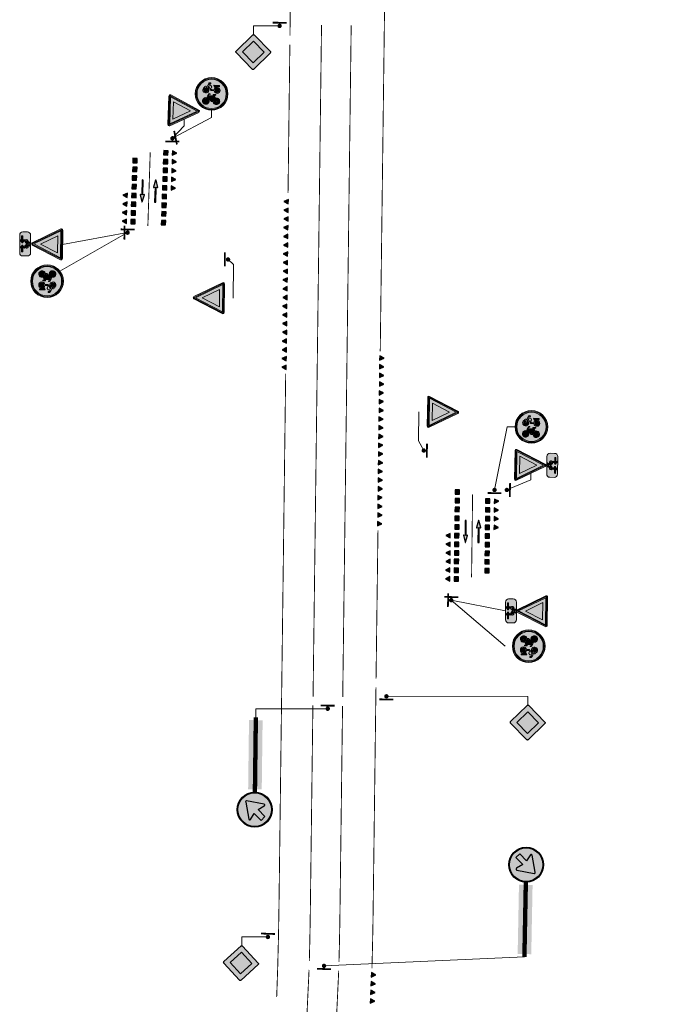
# Model space of a CAD drawing. Header units: metres. Extents: x 232695 to 233536, y 552964 to 554401.
# Tile 12 of 23: x 233252 to 233326, y 553870 to 553982. Entities that reach past the tile are written whole.
import ezdxf

# ---------------------------------------------------------------- set-up
doc = ezdxf.new("R2010")
doc.units = ezdxf.units.M
for name, pattern in [('VW-1-1_STREEP', [2, 1, -1]), ('VW-3-3_STREEP', [6, 3, -3]), ('VW-5050_STREEP', [1, 0.5, -0.5])]:
    doc.linetypes.add(name, pattern=pattern)
for name, color, linetype, lineweight in [('N-WE-VW-MARKERING_DWARS-S', 7, 'Continuous', 25), ('N-WE-VW-VERKEERSTEKEN_BORD-AANPIJLING-T18', 7, 'Continuous', 13), ('N-WE-VW-VERKEERSTEKEN_BORD-S', 7, 'Continuous', 25), ('N-WE-VW-VERKEERSTEKEN_BORD_ONDERBORD-S', 7, 'Continuous', 25), ('N-WE-VW-VERKEERSTEKEN_PAAL-S', 7, 'Continuous', 25), ('N-WE-VW-VERKEERSTEKEN_PAAL_DUBBEL-S', 7, 'Continuous', 25), ('to-xx-bibcontour', 7, 'Continuous', 25), ('to-xx-bibkleur', 7, 'Continuous', 13), ('to-xx-bibmono', 7, 'Continuous', 13)]:
    doc.layers.add(name, color=color, linetype=linetype, lineweight=lineweight)
for name, color, linetype, lineweight, true_color in [('N-WE-VW-MARKERING_DWARS_OVERSTEEK_KANALISATIESTREEP50_010-G', 7, 'VW-5050_STREEP', 13, 0xffffff), ('N-WE-VW-MARKERING_FIGUUR-S', 7, 'Continuous', 13, 0xffffff), ('N-WE-VW-MARKERING_LANGS_STREEP_33-G', 7, 'VW-3-3_STREEP', 13, 0xffffff)]:
    doc.layers.add(name, color=color, linetype=linetype, lineweight=lineweight, true_color=true_color)
doc.layers.add('N-WE-VW-MARKERING_LANGS_STREEP_010-G', color=7, linetype='Continuous', true_color=0xffffff)
doc.layers.add('N-WE-VW-MARKERING_LANGS_STREEP_11_010-G', color=7, linetype='VW-1-1_STREEP', true_color=0xffffff)

# ---------------------------------------------------------------- blocks, each defined once
blk = doc.blocks.new('B01')
h = blk.add_hatch(color=255)
edge = h.paths.add_edge_path()
edge.add_line((0.521, 0.491), (0.991, 0.021))
edge.add_arc((0.971, 0), 0.0293, -45, 45, ccw=False)
edge.add_line((0.991, -0.021), (0.521, -0.491))
edge.add_arc((0.5, -0.471), 0.0293, 225, 315, ccw=False)
edge.add_line((0.479, -0.491), (0.009, -0.021))
edge.add_arc((0.029, 0), 0.0293, 135, 225, ccw=False)
edge.add_line((0.009, 0.021), (0.479, 0.491))
edge.add_arc((0.5, 0.471), 0.0293, 45, 135, ccw=False)
h.paths.add_polyline_path([(0.5, 0.31), (0.81, 0), (0.5, -0.31), (0.19, 0)], flags=16)
at = {"true_color": 0xfad505}
blk.add_hatch(color=40, dxfattribs=at).paths.add_polyline_path([(0.5, 0.31), (0.81, 0), (0.5, -0.31), (0.19, 0)])
at = {"color": 250}
blk.add_lwpolyline([(0.521, 0.491), (0.991, 0.021, -0.414214), (0.991, -0.021), (0.521, -0.491, -0.414214), (0.479, -0.491), (0.009, -0.021, -0.414214), (0.009, 0.021), (0.479, 0.491, -0.414214)], format="xyb", close=True, dxfattribs=at)
at = {"color": 40, "true_color": 0xfad505}
blk.add_lwpolyline([(0.5, 0.31), (0.81, 0), (0.5, -0.31), (0.19, 0)], close=True, dxfattribs=at)
blk = doc.blocks.new('*U10')
at = {"const_width": 0.25, "flags": 128}
blk.add_lwpolyline([(0.13, -0.01, 1), (-0.12, 0.02, 1)], format="xyb", close=True, dxfattribs=at)
at = {"const_width": 0.2, "flags": 128}
blk.add_lwpolyline([(0.76, -0.45), (-0.83, -0.27)], dxfattribs=at)
blk = doc.blocks.new('D02r_BB22')
h = blk.add_hatch(color=255)
edge = h.paths.add_edge_path()
edge.add_arc((0, 2.641), 0.5, 0, 360)
edge = h.paths.add_edge_path(flags=17)
edge.add_arc((0, 2.641), 0.48, 0, 360)
at = {"true_color": 0x007dfa}
h = blk.add_hatch(color=150, dxfattribs=at)
edge = h.paths.add_edge_path()
edge.add_arc((0, 2.641), 0.48, 0, 360)
edge = h.paths.add_edge_path(flags=16)
edge.add_arc((0.142, 2.911), 0.0275, 10.4106, 147.4324)
edge.add_line((0.118, 2.926), (0.009, 2.751))
edge.add_line((0.009, 2.751), (-0.188, 2.948))
edge.add_line((-0.188, 2.948), (-0.297, 2.838))
edge.add_line((-0.297, 2.838), (-0.1, 2.641))
edge.add_line((-0.1, 2.641), (-0.275, 2.532))
edge.add_arc((-0.26, 2.509), 0.0276, 121.9964, 259.0182)
edge.add_line((-0.266, 2.482), (0.234, 2.392))
edge.add_arc((0.238, 2.416), 0.0239, 259.8431, 392.4604)
edge.add_line((0.258, 2.429), (0.169, 2.916))
h = blk.add_hatch(color=255)
edge = h.paths.add_edge_path()
edge.add_arc((0.142, 2.911), 0.0275, 10.4106, 147.4324)
edge.add_line((0.118, 2.926), (0.009, 2.751))
edge.add_line((0.009, 2.751), (-0.188, 2.948))
edge.add_line((-0.188, 2.948), (-0.297, 2.838))
edge.add_line((-0.297, 2.838), (-0.1, 2.641))
edge.add_line((-0.1, 2.641), (-0.275, 2.532))
edge.add_arc((-0.26, 2.509), 0.0276, 121.9964, 259.0182)
edge.add_line((-0.266, 2.482), (0.234, 2.392))
edge.add_arc((0.238, 2.416), 0.0239, 259.8431, 392.4604)
edge.add_line((0.258, 2.429), (0.169, 2.916))
at = {"color": 150, "true_color": 0x007dfa}
blk.add_lwpolyline([(0.169, 2.916, 0.681015), (0.118, 2.926), (0.009, 2.751), (-0.188, 2.948), (-0.297, 2.838), (-0.1, 2.641), (-0.275, 2.532, 0.681015), (-0.266, 2.482), (0.234, 2.392, 0.653244), (0.258, 2.429)], format="xyb", close=True, dxfattribs=at)
at = {"color": 251, "const_width": 0.125}
blk.add_lwpolyline([(0, 2.166), (0, 0)], dxfattribs=at)
at = {"color": 150, "true_color": 0x007dfa}
for radius in [0.5, 0.48]:
    blk.add_circle((0, 2.641), radius, dxfattribs=at)
at = {"color": 254}
blk.add_solid([(-0.195, 2.062), (-0.195, 1.989), (0.195, 2.062), (0.195, 1.989)], dxfattribs=at)
at = {"color": 2, "true_color": 0xffff00}
blk.add_solid([(-0.195, 1.989), (0.195, 1.989), (-0.195, 0.079), (0.195, 0.079)], dxfattribs=at)
blk = doc.blocks.new('*U24')
at = {"const_width": 0.25, "flags": 128}
blk.add_lwpolyline([(0.01, 0.13, 1), (0, -0.12, 1)], format="xyb", close=True, dxfattribs=at)
at = {"const_width": 0.2, "flags": 128}
blk.add_lwpolyline([(0.41, 0.78), (0.32, -0.82)], dxfattribs=at)
blk = doc.blocks.new('N-SVW-VERKEERSTEKEN_BORD_G12A-SO')
at = {"true_color": 0x007dc8}
h = blk.add_hatch(color=152, dxfattribs=at)
h.dxf.hatch_style = 1
h.paths.add_polyline_path([(-2.68, 2.33), (-2.83, 2.46, 0.180494), (-3.75, 0, 0.414214), (0, -3.75), (0, -3.55, -0.414214), (-3.55, 0, -0.180494)])
at = {"true_color": 0xffffff}
h = blk.add_hatch(color=7, dxfattribs=at)
h.dxf.hatch_style = 1
h.paths.add_polyline_path([(-3.35, 0, -0.180494), (-2.53, 2.19), (-2.68, 2.33, 0.180494), (-3.55, 0, 0.414214), (0, -3.55), (0, -3.35, -0.414214)])
at = {"true_color": 0x007dc8}
h = blk.add_hatch(color=152, dxfattribs=at)
h.dxf.hatch_style = 1
h.paths.add_polyline_path([(-3.35, 0, 1), (3.35, 0, 1)])
h.paths.add_polyline_path([(-0.05, 1.66), (-0.24, 1.96, 0.255306), (-0.31, 2), (-0.71, 2), (-0.61, 2.24, -0.318303), (-0.48, 2.33), (-0.26, 2.33), (-0.26, 2.55), (-0.53, 2.55, 0.321327), (-0.76, 2.41), (-1.16, 1.53), (-1.29, 1.55), (-1.29, 1.72, 0.106802), (-1.66, 1.65), (-1.59, 1.49, 0.671062), (-1.66, 0.25, 0.948349), (-0.96, 1.45), (-0.82, 1.78), (-0.25, 0.85, 0.261076), (-0.1, 0.76), (0.52, 0.76, 0.931549), (1.9, 0.86, 0.922827), (0.53, 0.97), (0, 0.97, -0.255202), (-0.12, 1.04), (-0.22, 1.2), (-0.05, 1.57, 0.251346)], flags=16)
h.paths.add_polyline_path([(-1.23, 1.33), (-1.44, 0.88, 1), (-1.25, 0.79), (-1.05, 1.25, -0.86337), (-1.52, 0.43, -0.929509)], flags=0)
h.paths.add_polyline_path([(0.52, 2), (1.72, 2), (1.72, 1.72), (1.17, 1.72, 0.136609), (0.71, 1.56, -0.485649), (0.59, 1.58), (0.44, 1.89, -0.526528)], flags=16)
h.paths.add_polyline_path([(-0.56, 0.04), (-0.33, 0.04), (-0.33, -0.11), (-0.53, -0.11, 0.345861), (-0.65, -0.19), (-0.74, -0.43), (0.56, -0.43), (0.64, -0.27), (0.41, -0.27, -1), (0.41, -0.11), (0.99, -0.11), (0.99, -0.27), (0.81, -0.27), (0.68, -0.55), (0.89, -0.95, -0.318009), (1.74, -1.18, -0.476174), (1.51, -2.32, -0.529348), (0.4, -1.74), (0.04, -1.74), (-0.85, -0.75), (-0.93, -0.98, -0.427471), (-0.6, -2.02, -0.4733), (-1.74, -2.24, -0.794265), (-1.08, -0.92), (-0.81, -0.15, -0.334348)], flags=16)
h.paths.add_polyline_path([(1.69, 0.88, -0.929509), (0.74, 0.76), (1.25, 0.76, 1), (1.25, 0.97), (0.74, 0.97, -0.86337)], flags=0)
h.paths.add_polyline_path([(-0.79, -0.58), (0.49, -0.58), (0.06, -1.53)], flags=0)
h.paths.add_polyline_path([(-1.14, -1.08), (-1.33, -1.63, 1.053204), (-1.18, -1.68), (-0.99, -1.13, -0.542254), (-0.88, -2.12, -0.632638), (-1.86, -1.66, -0.479903)], flags=0)
h.paths.add_polyline_path([(0.6, -0.73), (0.75, -1.02, 0.234167), (0.4, -1.58), (0.21, -1.58)], flags=0)
h.paths.add_polyline_path([(0.82, -1.17), (1.04, -1.58), (0.56, -1.58, -0.216058)], flags=0)
h.paths.add_polyline_path([(0.96, -1.09, -0.564261), (1.74, -1.75, -0.396488), (1.1, -2.25, -0.350134), (0.56, -1.74), (1.17, -1.74, 0.566151), (1.23, -1.62)], flags=0)
h = blk.add_hatch(color=152, dxfattribs=at)
h.dxf.hatch_style = 1
h.paths.add_polyline_path([(3.36, 1.15), (3.55, 1.22, 0.577878), (-2.83, 2.46), (-2.68, 2.33, -0.577878)])
at = {"true_color": 0xffffff}
h = blk.add_hatch(color=7, dxfattribs=at)
h.dxf.hatch_style = 1
h.paths.add_polyline_path([(-2.68, 2.33), (-2.53, 2.19, -0.577878), (3.17, 1.09), (3.36, 1.15, 0.577878)])
h = blk.add_hatch(color=7, dxfattribs=at)
h.dxf.hatch_style = 1
h.paths.add_polyline_path([(-0.05, 1.66), (-0.24, 1.96, 0.255306), (-0.31, 2), (-0.71, 2), (-0.61, 2.24, -0.318303), (-0.48, 2.33), (-0.26, 2.33), (-0.26, 2.55), (-0.53, 2.55, 0.321327), (-0.76, 2.41), (-1.16, 1.53), (-1.29, 1.55), (-1.29, 1.72, 0.106802), (-1.66, 1.65), (-1.59, 1.49, 0.671062), (-1.66, 0.25, 0.948349), (-0.96, 1.45), (-0.82, 1.78), (-0.25, 0.85, 0.259153), (-0.1, 0.76), (0.52, 0.76, 0.931549), (1.9, 0.86, 0.922827), (0.53, 0.97), (0, 0.97, -0.255465), (-0.12, 1.04), (-0.22, 1.2), (-0.05, 1.57, 0.249583)])
h.paths.add_polyline_path([(-1.52, 0.43, -0.929509), (-1.23, 1.33), (-1.44, 0.88, 1), (-1.25, 0.79), (-1.05, 1.25, -0.86337)], flags=16)
h.paths.add_polyline_path([(1.69, 0.88, -0.929509), (0.74, 0.76), (1.25, 0.76, 1), (1.25, 0.97), (0.74, 0.97, -0.86337)], flags=16)
h = blk.add_hatch(color=7, dxfattribs=at)
h.dxf.hatch_style = 1
h.paths.add_polyline_path([(0.68, -0.55), (0.81, -0.27), (0.99, -0.27), (0.99, -0.11), (0.41, -0.11, 1), (0.41, -0.27), (0.64, -0.27), (0.56, -0.43), (-0.74, -0.43), (-0.65, -0.19, -0.345861), (-0.53, -0.11), (-0.33, -0.11), (-0.33, 0.04), (-0.56, 0.04, 0.334348), (-0.81, -0.15), (-1.08, -0.92, 0.794265), (-1.74, -2.24, 0.4733), (-0.6, -2.02, 0.427471), (-0.93, -0.98), (-0.85, -0.75), (0.04, -1.74), (0.4, -1.74, 0.529348), (1.51, -2.32, 0.476174), (1.74, -1.18, 0.318009), (0.89, -0.95)])
h.paths.add_polyline_path([(-0.79, -0.58), (0.49, -0.58), (0.06, -1.53)], flags=16)
h.paths.add_polyline_path([(-0.99, -1.13, -0.542254), (-0.88, -2.12, -0.632638), (-1.86, -1.66, -0.479903), (-1.14, -1.08), (-1.33, -1.63, 1.053204), (-1.18, -1.68)], flags=16)
h.paths.add_polyline_path([(0.6, -0.73), (0.75, -1.02, 0.234167), (0.4, -1.58), (0.21, -1.58)], flags=16)
h.paths.add_polyline_path([(0.82, -1.17), (1.04, -1.58), (0.56, -1.58, -0.216058)], flags=16)
h.paths.add_polyline_path([(0.56, -1.74), (1.17, -1.74, 0.566151), (1.23, -1.62), (0.96, -1.09, -0.564261), (1.74, -1.75, -0.396488), (1.1, -2.25, -0.350134)], flags=16)
at = {"true_color": 0x007dc8}
h = blk.add_hatch(color=152, dxfattribs=at)
h.dxf.hatch_style = 1
h.paths.add_polyline_path([(-1.05, 1.25), (-1.25, 0.79, -1), (-1.44, 0.88), (-1.23, 1.33, 0.929509), (-1.52, 0.43, 0.86337)])
h = blk.add_hatch(color=152, dxfattribs=at)
h.dxf.hatch_style = 1
h.paths.add_polyline_path([(3.75, 0, 0.083022), (3.55, 1.22), (3.36, 1.15, -0.083022), (3.55, 0, -0.414214), (0, -3.55), (0, -3.75, 0.414214)])
at = {"true_color": 0xffffff}
h = blk.add_hatch(color=7, dxfattribs=at)
h.dxf.hatch_style = 1
h.paths.add_polyline_path([(3.36, 1.15), (3.17, 1.09, -0.083022), (3.35, 0, -0.414214), (0, -3.35), (0, -3.55, 0.414214), (3.55, 0, 0.083022)])
h = blk.add_hatch(color=7, dxfattribs=at)
h.dxf.hatch_style = 1
h.paths.add_polyline_path([(1.17, 1.72), (1.72, 1.72), (1.72, 2), (0.52, 2, 0.572156), (0.45, 1.88), (0.59, 1.58, 0.436321), (0.7, 1.55, -0.140127)])
at = {"true_color": 0x007dc8}
h = blk.add_hatch(color=152, dxfattribs=at)
h.dxf.hatch_style = 1
h.paths.add_polyline_path([(0.74, 0.97), (1.25, 0.97, -1), (1.25, 0.76), (0.74, 0.76, 0.929509), (1.69, 0.88, 0.86337)])
h = blk.add_hatch(color=152, dxfattribs=at)
h.dxf.hatch_style = 1
h.paths.add_polyline_path([(-1.18, -1.68, -1.053204), (-1.33, -1.63), (-1.14, -1.08, 0.479903), (-1.86, -1.66, 0.632638), (-0.88, -2.12, 0.542254), (-0.99, -1.13)])
h = blk.add_hatch(color=152, dxfattribs=at)
h.dxf.hatch_style = 1
h.paths.add_polyline_path([(0.49, -0.58), (-0.79, -0.58), (0.06, -1.53)])
h = blk.add_hatch(color=152, dxfattribs=at)
h.dxf.hatch_style = 1
h.paths.add_polyline_path([(0.21, -1.58), (0.4, -1.58, -0.234167), (0.75, -1.02), (0.6, -0.73)])
h = blk.add_hatch(color=152, dxfattribs=at)
h.dxf.hatch_style = 1
h.paths.add_polyline_path([(0.56, -1.74, 0.350134), (1.1, -2.25, 0.396488), (1.74, -1.75, 0.564261), (0.96, -1.09), (1.29, -1.74)])
h = blk.add_hatch(color=152, dxfattribs=at)
h.dxf.hatch_style = 1
h.paths.add_polyline_path([(1.04, -1.58), (0.82, -1.17, 0.216058), (0.56, -1.58)])
at = {"color": 7, "lineweight": 0, "true_color": 0xffffff}
for points in [[(0.53, 0.97, -0.922827), (1.9, 0.86, -0.931549), (0.52, 0.76), (-0.1, 0.76, -0.259153), (-0.25, 0.85), (-0.82, 1.78), (-0.96, 1.45, -0.948349), (-1.66, 0.25, -0.671062), (-1.59, 1.49), (-1.66, 1.65, -0.106802), (-1.29, 1.72), (-1.29, 1.55), (-1.16, 1.53), (-0.76, 2.41, -0.321327), (-0.53, 2.55), (-0.26, 2.55), (-0.26, 2.33), (-0.48, 2.33, 0.318303), (-0.61, 2.24), (-0.71, 2), (-0.31, 2, -0.265598), (-0.23, 1.96), (-0.05, 1.66, -0.249583), (-0.05, 1.57), (-0.22, 1.2), (-0.12, 1.04, 0.255465), (0, 0.97)], [(0.68, -0.55), (0.81, -0.27), (0.99, -0.27), (0.99, -0.11), (0.41, -0.11, 1), (0.41, -0.27), (0.64, -0.27), (0.56, -0.43), (-0.74, -0.43), (-0.65, -0.19, -0.345861), (-0.53, -0.11), (-0.33, -0.11), (-0.33, 0.04), (-0.56, 0.04, 0.334348), (-0.81, -0.15), (-1.08, -0.92, 0.794265), (-1.74, -2.24, 0.4733), (-0.6, -2.02, 0.427471), (-0.93, -0.98), (-0.85, -0.75), (0.04, -1.74), (0.4, -1.74, 0.529348), (1.51, -2.32, 0.476174), (1.74, -1.18, 0.318009), (0.89, -0.95)], [(-1.05, 1.25, -0.86337), (-1.52, 0.43, -0.929509), (-1.23, 1.33), (-1.44, 0.88, 1), (-1.25, 0.79)], [(1.72, 2), (0.52, 2, 0.526528), (0.44, 1.89), (0.59, 1.58, 0.485649), (0.71, 1.56, -0.136609), (1.17, 1.72), (1.72, 1.72)], [(0.74, 0.97, -0.86337), (1.69, 0.88, -0.929509), (0.74, 0.76), (1.25, 0.76, 1), (1.25, 0.97)], [(-0.99, -1.13, -0.542254), (-0.88, -2.12, -0.632638), (-1.86, -1.66, -0.479903), (-1.14, -1.08), (-1.33, -1.63, 1.053204), (-1.18, -1.68)], [(0.6, -0.73), (0.21, -1.58), (0.4, -1.58, -0.234167), (0.75, -1.02)], [(0.96, -1.09, -0.564261), (1.74, -1.75, -0.396488), (1.1, -2.25, -0.350134), (0.56, -1.74), (1.17, -1.74, 0.566151), (1.23, -1.62)], [(1.04, -1.58), (0.82, -1.17, 0.216058), (0.56, -1.58)]]:
    blk.add_lwpolyline(points, format="xyb", close=True, dxfattribs=at)
blk.add_lwpolyline([(0.49, -0.58), (-0.79, -0.58), (0.06, -1.53)], close=True, dxfattribs=at)
at = {"color": 152, "lineweight": 0, "true_color": 0x007dc8}
blk.add_circle((0, 0), 3.75, dxfattribs=at)
at = {"color": 7, "lineweight": 0, "true_color": 0xffffff}
for radius in [3.55, 3.35]:
    blk.add_circle((0, 0), radius, dxfattribs=at)
blk = doc.blocks.new('*U12')
at = {"const_width": 0.2, "flags": 128}
blk.add_lwpolyline([(-0.44, -0.75), (-0.26, 0.84)], dxfattribs=at)
at = {"const_width": 0.25, "flags": 128}
blk.add_lwpolyline([(-0.01, -0.12, 1), (0.02, 0.13, 1)], format="xyb", close=True, dxfattribs=at)
blk = doc.blocks.new('*U21')
at = {"const_width": 0.25, "flags": 128}
blk.add_lwpolyline([(0.13, -0.01, 1), (-0.12, 0.01, 1)], format="xyb", close=True, dxfattribs=at)
at = {"const_width": 0.2, "flags": 128}
blk.add_lwpolyline([(0.77, -0.42), (-0.82, -0.29)], dxfattribs=at)
blk = doc.blocks.new('*U11')
at = {"const_width": 0.2, "flags": 128}
blk.add_lwpolyline([(-0.75, 0.45), (0.84, 0.27)], dxfattribs=at)
at = {"const_width": 0.25, "flags": 128}
blk.add_lwpolyline([(-0.12, 0.02, 1), (0.13, -0.01, 1)], format="xyb", close=True, dxfattribs=at)
blk = doc.blocks.new('N-SVW-MARKERING_DWARS_DRIEHOEK_50 50')
at = {"flags": 128}
blk.add_lwpolyline([(0.25, -0.25), (0.5, 0.25), (0, 0.25)], close=True, dxfattribs=at)
blk.add_solid([(0, 0.25), (0.5, 0.25), (0.25, -0.25), (0.5, 0.25)])
blk = doc.blocks.new('N-SVW-VERKEERSTEKEN_BORD_B06-SO')
at = {"true_color": 0xff0000}
h = blk.add_hatch(color=1, dxfattribs=at)
h.dxf.hatch_style = 1
h.paths.add_polyline_path([(-3.53, 3.13), (-0.27, -3.4, 0.284079), (0, -3.56), (0, -3.36, -0.284079), (-0.09, -3.31), (-3.35, 3.22, -0.557537), (-3.26, 3.36), (0, 3.36), (0, 3.56), (-3.26, 3.56, 0.557537)])
at = {"true_color": 0xffffff}
h = blk.add_hatch(color=7, dxfattribs=at)
h.dxf.hatch_style = 1
h.paths.add_polyline_path([(-0.09, -3.31, 0.284079), (0, -3.36), (0, -3.04), (-3.1, 3.16), (0, 3.16), (0, 3.36), (-3.26, 3.36, 0.557537), (-3.35, 3.22)])
at = {"true_color": 0xff0000}
h = blk.add_hatch(color=1, dxfattribs=at)
h.dxf.hatch_style = 1
h.paths.add_polyline_path([(0, -3.04), (0, -1.48), (-1.97, 2.46), (0, 2.46), (0, 3.16), (-3.1, 3.16)], flags=17)
at = {"true_color": 0xffffff}
h = blk.add_hatch(color=7, dxfattribs=at)
h.dxf.hatch_style = 1
h.paths.add_polyline_path([(0, -1.48), (1.97, 2.46), (-1.97, 2.46)])
at = {"true_color": 0xff0000}
h = blk.add_hatch(color=1, dxfattribs=at)
h.dxf.hatch_style = 1
h.paths.add_polyline_path([(0, 3.36), (3.26, 3.36, -0.557537), (3.35, 3.22), (0.09, -3.31, -0.284079), (0, -3.36), (0, -3.56, 0.284079), (0.27, -3.4), (3.53, 3.13, 0.557537), (3.26, 3.56), (0, 3.56)])
at = {"true_color": 0xffffff}
h = blk.add_hatch(color=7, dxfattribs=at)
h.dxf.hatch_style = 1
h.paths.add_polyline_path([(0, -3.04), (0, -3.36, 0.284079), (0.09, -3.31), (3.35, 3.22, 0.557537), (3.26, 3.36), (0, 3.36), (0, 3.16), (3.1, 3.16)])
at = {"true_color": 0xff0000}
h = blk.add_hatch(color=1, dxfattribs=at)
h.dxf.hatch_style = 1
h.paths.add_polyline_path([(0, -3.04), (3.1, 3.16), (0, 3.16), (0, 2.46), (1.97, 2.46), (0, -1.48)], flags=17)
at = {"color": 1, "lineweight": 0, "true_color": 0xff0000}
blk.add_lwpolyline([(-3.53, 3.13), (-0.27, -3.4, 0.618034), (0.27, -3.4), (3.53, 3.13, 0.557537), (3.26, 3.56), (-3.26, 3.56, 0.557537)], format="xyb", close=True, dxfattribs=at)
at = {"color": 7, "lineweight": 0, "true_color": 0xffffff}
blk.add_lwpolyline([(-3.35, 3.22), (-0.09, -3.31, 0.618034), (0.09, -3.31), (3.35, 3.22, 0.557537), (3.26, 3.36), (-3.26, 3.36, 0.557537)], format="xyb", close=True, dxfattribs=at)
for points in [[(-3.1, 3.16), (0, -3.04), (3.1, 3.16)], [(-1.97, 2.46), (0, -1.48), (1.97, 2.46)]]:
    blk.add_lwpolyline(points, close=True, dxfattribs=at)
blk = doc.blocks.new('*U14')
at = {"const_width": 0.2, "flags": 128}
blk.add_lwpolyline([(-0.44, -0.75), (-0.26, 0.84)], dxfattribs=at)
at = {"const_width": 0.25, "flags": 128}
blk.add_lwpolyline([(-0.01, -0.12, 1), (0.02, 0.13, 1)], format="xyb", close=True, dxfattribs=at)
blk = doc.blocks.new('P06')
at = {"layer": 'to-xx-bibkleur'}
h = blk.add_hatch(color=256, dxfattribs=at)
edge = h.paths.add_edge_path()
edge.add_line((-0.508, 0.136), (-0.005, 0.001))
edge.add_arc((0, 0.015), 0.015, 250, 373.22231)
edge.add_line((0.015, 0.018), (-0.007, 0.112))
edge.add_line((-0.007, 0.112), (1.063, 0.112))
edge.add_line((1.063, 0.112), (1.063, 0.188))
edge.add_line((1.063, 0.188), (-0.007, 0.188))
edge.add_line((-0.007, 0.188), (0.015, 0.282))
edge.add_arc((0, 0.285), 0.015, 346.77769, 470)
edge.add_line((-0.005, 0.299), (-0.508, 0.164))
edge.add_arc((-0.504, 0.15), 0.015, 105, 255)
at = {"layer": 'to-xx-bibmono'}
h = blk.add_hatch(color=256, dxfattribs=at)
edge = h.paths.add_edge_path()
edge.add_line((-0.508, 0.136), (-0.005, 0.001))
edge.add_arc((0, 0.015), 0.015, 250, 373.22231)
edge.add_line((0.015, 0.018), (-0.007, 0.112))
edge.add_line((-0.007, 0.112), (1.063, 0.112))
edge.add_line((1.063, 0.112), (1.063, 0.188))
edge.add_line((1.063, 0.188), (-0.007, 0.188))
edge.add_line((-0.007, 0.188), (0.015, 0.282))
edge.add_arc((0, 0.285), 0.015, 346.77769, 470)
edge.add_line((-0.005, 0.299), (-0.508, 0.164))
edge.add_arc((-0.504, 0.15), 0.015, 105, 255)
at = {"layer": 'to-xx-bibcontour'}
blk.add_lwpolyline([(-0.508, 0.136), (-0.005, 0.001, 0.596252), (0.015, 0.018), (-0.007, 0.112), (1.063, 0.112), (1.063, 0.188), (-0.007, 0.188), (0.015, 0.282, 0.596252), (-0.005, 0.299), (-0.508, 0.164, 0.767327)], format="xyb", close=True, dxfattribs=at)
at = {"layer": 'to-xx-bibkleur'}
blk.add_lwpolyline([(-0.508, 0.136), (-0.005, 0.001, 0.596252), (0.015, 0.018), (-0.007, 0.112), (1.063, 0.112), (1.063, 0.188), (-0.007, 0.188), (0.015, 0.282, 0.596252), (-0.005, 0.299), (-0.508, 0.164, 0.767327)], format="xyb", close=True, dxfattribs=at)
at = {"layer": 'to-xx-bibmono'}
blk.add_lwpolyline([(-0.508, 0.136), (-0.005, 0.001, 0.596252), (0.015, 0.018), (-0.007, 0.112), (1.063, 0.112), (1.063, 0.188), (-0.007, 0.188), (0.015, 0.282, 0.596252), (-0.005, 0.299), (-0.508, 0.164, 0.767327)], format="xyb", close=True, dxfattribs=at)
blk = doc.blocks.new('*U30')
at = {"const_width": 0.25, "flags": 128}
blk.add_lwpolyline([(0, 0.13, 1), (0.01, -0.12, 1)], format="xyb", close=True, dxfattribs=at)
at = {"const_width": 0.2, "flags": 128}
blk.add_lwpolyline([(0.31, 0.82), (0.41, -0.77)], dxfattribs=at)
blk = doc.blocks.new('*U16')
at = {"const_width": 0.25, "flags": 128}
blk.add_lwpolyline([(0, 0.13, 1), (0, -0.12, 1)], format="xyb", close=True, dxfattribs=at)
at = {"const_width": 0.2, "flags": 128}
blk.add_lwpolyline([(0.36, 0.8), (0.37, -0.8)], dxfattribs=at)
blk = doc.blocks.new('N-SVW-MARKERING_DWARS_OVERSTEEK_BLOKSTREEP_050')
at = {"flags": 128}
blk.add_lwpolyline([(0, -0.25), (0.5, -0.25), (0.5, 0.25), (0, 0.25)], close=True, dxfattribs=at)
blk.add_solid([(0, 0.25), (0.5, 0.25), (0, -0.25), (0.5, -0.25)])
blk = doc.blocks.new('N-SVW-VERKEERSTEKEN_BORD_ONDERBORD_OB503OB02-SO')
at = {"true_color": 0xffffff}
h = blk.add_hatch(color=7, dxfattribs=at)
h.dxf.hatch_style = 1
edge = h.paths.add_edge_path()
edge.add_line((2.75, -0.52), (2.75, 0.52))
edge.add_arc((2.02, 0.52), 0.726, 0, 90)
edge.add_line((2.02, 1.25), (-2.02, 1.25))
edge.add_arc((-2.02, 0.52), 0.726, 90, 180)
edge.add_line((-2.75, 0.52), (-2.75, -0.52))
edge.add_arc((-2.02, -0.52), 0.726, 180, 270)
edge.add_line((-2.02, -1.25), (2.02, -1.25))
edge.add_arc((2.02, -0.52), 0.726, 270, 360)
at = {"true_color": 0x191919}
h = blk.add_hatch(color=250, dxfattribs=at)
h.dxf.hatch_style = 1
h.paths.add_polyline_path([(0.37, 0.87), (0.43, 1.01), (0.52, 1.01), (0.52, 1.09), (0.23, 1.09, 1), (0.23, 1.01), (0.34, 1.01), (0.3, 0.93), (-0.37, 0.93), (-0.32, 1.05, -0.345861), (-0.26, 1.09), (-0.16, 1.09), (-0.16, 1.17), (-0.27, 1.17, 0.334348), (-0.4, 1.07), (-0.54, 0.67, 0.794265), (-0.88, -0.01, 0.4733), (-0.29, 0.11, 0.427471), (-0.47, 0.64), (-0.43, 0.76), (0.03, 0.25), (0.22, 0.25, 0.529348), (0.79, -0.05, 0.476174), (0.91, 0.54, 0.318009), (0.47, 0.66)])
h.paths.add_polyline_path([(-0.39, 0.85), (0.27, 0.85), (0.05, 0.36)], flags=16)
h.paths.add_polyline_path([(-0.5, 0.57, -0.542254), (-0.44, 0.06, -0.632638), (-0.94, 0.29, -0.479903), (-0.57, 0.59), (-0.67, 0.31, 1.053204), (-0.59, 0.28)], flags=16)
h.paths.add_polyline_path([(0.32, 0.77), (0.4, 0.62, 0.234167), (0.22, 0.33), (0.12, 0.33)], flags=16)
h.paths.add_polyline_path([(0.44, 0.55), (0.55, 0.33), (0.3, 0.33, -0.216058)], flags=16)
h.paths.add_polyline_path([(0.3, 0.25), (0.61, 0.25, 0.566151), (0.65, 0.31), (0.51, 0.58, -0.564261), (0.91, 0.25, -0.396488), (0.58, -0.01, -0.350134)], flags=16)
h = blk.add_hatch(color=250, dxfattribs=at)
h.dxf.hatch_style = 1
edge = h.paths.add_edge_path()
edge.add_arc((-0.29, -0.67), 0.0508, -55.4489, 55.3151, ccw=False)
edge.add_line((-0.26, -0.71), (-0.91, -1.17))
edge.add_arc((-0.94, -1.12), 0.0497, 163.0196, 304.618, ccw=False)
edge.add_line((-0.99, -1.11), (-0.91, -0.8))
edge.add_line((-0.91, -0.8), (-1.83, -0.8))
edge.add_line((-1.83, -0.8), (-1.83, -0.55))
edge.add_line((-1.83, -0.55), (-0.91, -0.55))
edge.add_line((-0.91, -0.55), (-0.99, -0.23))
edge.add_arc((-0.94, -0.22), 0.0509, 59.1524, 193.2055, ccw=False)
edge.add_line((-0.91, -0.18), (-0.26, -0.63))
h = blk.add_hatch(color=250, dxfattribs=at)
h.dxf.hatch_style = 1
edge = h.paths.add_edge_path()
edge.add_arc((0.29, -0.67), 0.0508, 484.6849, 595.4489)
edge.add_line((0.26, -0.71), (0.91, -1.17))
edge.add_arc((0.94, -1.12), 0.0497, 235.382, 376.9804)
edge.add_line((0.99, -1.11), (0.91, -0.8))
edge.add_line((0.91, -0.8), (1.83, -0.8))
edge.add_line((1.83, -0.8), (1.83, -0.55))
edge.add_line((1.83, -0.55), (0.91, -0.55))
edge.add_line((0.91, -0.55), (0.99, -0.23))
edge.add_arc((0.94, -0.22), 0.0509, 346.7945, 480.8476)
edge.add_line((0.91, -0.18), (0.26, -0.63))
at = {"color": 250, "lineweight": 0, "true_color": 0x191919}
for points in [[(2.75, -0.52), (2.75, 0.52, 0.414214), (2.02, 1.25), (-2.02, 1.25, 0.414214), (-2.75, 0.52), (-2.75, -0.52, 0.414214), (-2.02, -1.25), (2.02, -1.25, 0.414214)], [(0.37, 0.87), (0.43, 1.01), (0.52, 1.01), (0.52, 1.09), (0.23, 1.09, 1), (0.23, 1.01), (0.34, 1.01), (0.3, 0.93), (-0.37, 0.93), (-0.32, 1.05, -0.345861), (-0.26, 1.09), (-0.16, 1.09), (-0.16, 1.17), (-0.27, 1.17, 0.334348), (-0.4, 1.07), (-0.54, 0.67, 0.794265), (-0.88, -0.01, 0.4733), (-0.29, 0.11, 0.427471), (-0.47, 0.64), (-0.43, 0.76), (0.03, 0.25), (0.22, 0.25, 0.529348), (0.79, -0.05, 0.476174), (0.91, 0.54, 0.318009), (0.47, 0.66)], [(-0.5, 0.57, -0.542254), (-0.44, 0.06, -0.632638), (-0.94, 0.29, -0.479903), (-0.57, 0.59), (-0.67, 0.31, 1.053204), (-0.59, 0.28)], [(0.32, 0.77), (0.12, 0.33), (0.22, 0.33, -0.234167), (0.4, 0.62)], [(0.51, 0.58, -0.564261), (0.91, 0.25, -0.396488), (0.58, -0.01, -0.350134), (0.3, 0.25), (0.61, 0.25, 0.566151), (0.65, 0.31)], [(0.55, 0.33), (0.44, 0.55, 0.216058), (0.3, 0.33)], [(-1.83, -0.55), (-0.91, -0.55), (-0.99, -0.23, -0.662219), (-0.91, -0.18), (-0.26, -0.63, -0.524067), (-0.26, -0.71), (-0.91, -1.17, -0.710653), (-0.99, -1.11), (-0.91, -0.8), (-1.83, -0.8)], [(1.83, -0.55), (0.91, -0.55), (0.99, -0.23, 0.662219), (0.91, -0.18), (0.26, -0.63, 0.524067), (0.26, -0.71), (0.91, -1.17, 0.710653), (0.99, -1.11), (0.91, -0.8), (1.83, -0.8)]]:
    blk.add_lwpolyline(points, format="xyb", close=True, dxfattribs=at)
blk.add_lwpolyline([(0.27, 0.85), (-0.39, 0.85), (0.05, 0.36)], close=True, dxfattribs=at)

msp = doc.modelspace()

# ---------------------------------------------------------------- linework, layer by layer
at = {"layer": 'N-WE-VW-MARKERING_DWARS_OVERSTEEK_KANALISATIESTREEP50_010-G', "ltscale": 2, "const_width": 0.1, "flags": 128}
for points in [[(233267.41, 553967.19), (233267.14, 553958.77)], [(233304.37, 553928), (233304.25, 553918.5)]]:
    msp.add_lwpolyline(points, dxfattribs=at)
at = {"layer": 'N-WE-VW-MARKERING_LANGS_STREEP_010-G', "const_width": 0.1, "flags": 128}
for points in [[(233285.65, 553874.5, 0.003852), (233285.77, 553880.63), (233286.06, 553903.8)], [(233289.05, 553874.4, 0.003855), (233289.17, 553880.59), (233289.46, 553903.76)]]:
    msp.add_lwpolyline(points, format="xyb", dxfattribs=at)
at = {"layer": 'N-WE-VW-MARKERING_LANGS_STREEP_11_010-G', "ltscale": 2, "const_width": 0.1, "flags": 128}
for points in [[(233286.08, 553904.8), (233287.05, 553981.79)], [(233289.48, 553904.76), (233290.45, 553981.75)], [(233283.21, 553962.56), (233283.42, 553979.56)], [(233293.3, 553906.89), (233293.52, 553923.88)]]:
    msp.add_lwpolyline(points, dxfattribs=at)
for points in [[(233282.52, 553834.64, 0.024484), (233285.62, 553873.5)], [(233285.94, 553834.54, 0.024277), (233289.02, 553873.4)]]:
    msp.add_lwpolyline(points, format="xyb", dxfattribs=at)
at = {"layer": 'N-WE-VW-MARKERING_LANGS_STREEP_33-G', "ltscale": 2, "const_width": 0.1, "flags": 128}
for points in [[(233293.78, 553944.38), (233296.48, 554158.65, -0.408028), (233370.34, 554232.21), (233399.29, 554232.46)], [(233281.91, 553870.38, 0.006526), (233282.17, 553880.68), (233282.94, 553941.82)], [(233292.83, 553873.68, 0.004233), (233292.97, 553880.54), (233293.29, 553905.89)]]:
    msp.add_lwpolyline(points, format="xyb", dxfattribs=at)
msp.add_lwpolyline([(233283.43, 553980.56), (233284.87, 554094.48)], dxfattribs=at)
at = {"layer": 'N-WE-VW-VERKEERSTEKEN_BORD-AANPIJLING-T18'}
for p, q in [((233264.82, 553958), (233257.05, 553953.59)), ((233257.36, 553956.65), (233264.81, 553958)), ((233308.13, 553914.64), (233301.91, 553915.86)), ((233308.1, 553910.59), (233301.92, 553915.87)), ((233287.33, 553873.96), (233310.31, 553874.99))]:
    msp.add_line(p, q, dxfattribs=at)
at = {"layer": 'N-WE-VW-VERKEERSTEKEN_BORD-AANPIJLING-T18', "flags": 128}
for points in [[(233282.25, 553981.7), (233279.25, 553981.7), (233279.25, 553980.7)], [(233274.45, 553972.03), (233274.45, 553971.2), (233269.96, 553968.81)], [(233271.32, 553971.01), (233271.31, 553970.26), (233269.96, 553968.81)], [(233276.33, 553954.93), (233276.95, 553954.33), (233276.91, 553950.47)], [(233298.77, 553933.02), (233298.15, 553934.12), (233298.19, 553937.47)], [(233309.24, 553935.74), (233308.34, 553935.75), (233306.89, 553928.51)], [(233311.05, 553930.41), (233311.05, 553929.66), (233308.3, 553928.51)], [(233310.72, 553903.84), (233310.72, 553904.84), (233294.48, 553904.85)], [(233279.52, 553902.43), (233279.52, 553903.43), (233280.52, 553903.43), (233286.76, 553903.43), (233287.76, 553903.43)], [(233280.91, 553877.27), (233277.91, 553877.27), (233277.91, 553876.27)]]:
    msp.add_lwpolyline(points, dxfattribs=at)

# ---------------------------------------------------------------- block references
at = {"layer": 'N-WE-VW-MARKERING_DWARS-S'}
for name, p, rotation in [('N-SVW-MARKERING_DWARS_OVERSTEEK_BLOKSTREEP_050', (233265.42, 553966.27), 358.0525306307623), ('N-SVW-MARKERING_DWARS_OVERSTEEK_BLOKSTREEP_050', (233268.95, 553967.15), 358.0525306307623), ('N-SVW-MARKERING_DWARS_OVERSTEEK_BLOKSTREEP_050', (233265.39, 553965.27), 358.0525306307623), ('N-SVW-MARKERING_DWARS_OVERSTEEK_BLOKSTREEP_050', (233268.89, 553965.15), 358.0525306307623), ('N-SVW-MARKERING_DWARS_OVERSTEEK_BLOKSTREEP_050', (233268.92, 553966.15), 358.0525306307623), ('N-SVW-MARKERING_DWARS_OVERSTEEK_BLOKSTREEP_050', (233265.35, 553964.27), 358.0525306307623), ('N-SVW-MARKERING_DWARS_OVERSTEEK_BLOKSTREEP_050', (233268.85, 553964.15), 358.0525306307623), ('N-SVW-MARKERING_DWARS_OVERSTEEK_BLOKSTREEP_050', (233265.32, 553963.27), 358.0525306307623), ('N-SVW-MARKERING_DWARS_OVERSTEEK_BLOKSTREEP_050', (233268.82, 553963.15), 358.0525306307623), ('N-SVW-MARKERING_DWARS_OVERSTEEK_BLOKSTREEP_050', (233265.29, 553962.27), 358.0525306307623), ('N-SVW-MARKERING_DWARS_OVERSTEEK_BLOKSTREEP_050', (233268.78, 553962.15), 358.0525306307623), ('N-SVW-MARKERING_DWARS_OVERSTEEK_BLOKSTREEP_050', (233265.25, 553961.27), 358.0525306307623), ('N-SVW-MARKERING_DWARS_OVERSTEEK_BLOKSTREEP_050', (233268.75, 553961.15), 358.0525306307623), ('N-SVW-MARKERING_DWARS_DRIEHOEK_50 50', (233282.98, 553960.82), 269.2775844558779), ('N-SVW-MARKERING_DWARS_DRIEHOEK_50 50', (233283, 553961.82), 269.2775844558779), ('N-SVW-MARKERING_DWARS_OVERSTEEK_BLOKSTREEP_050', (233265.22, 553960.27), 358.0525306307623), ('N-SVW-MARKERING_DWARS_OVERSTEEK_BLOKSTREEP_050', (233268.72, 553960.16), 358.0525306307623), ('N-SVW-MARKERING_DWARS_DRIEHOEK_50 50', (233282.97, 553959.82), 269.2775844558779), ('N-SVW-MARKERING_DWARS_OVERSTEEK_BLOKSTREEP_050', (233265.18, 553959.27), 358.0525306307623), ('N-SVW-MARKERING_DWARS_OVERSTEEK_BLOKSTREEP_050', (233268.68, 553959.16), 358.0525306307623), ('N-SVW-MARKERING_DWARS_DRIEHOEK_50 50', (233282.96, 553958.82), 269.2775844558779), ('N-SVW-MARKERING_DWARS_DRIEHOEK_50 50', (233282.95, 553957.82), 269.2775844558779), ('N-SVW-MARKERING_DWARS_DRIEHOEK_50 50', (233282.93, 553956.82), 269.2775844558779), ('N-SVW-MARKERING_DWARS_DRIEHOEK_50 50', (233282.92, 553955.82), 269.2775844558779), ('N-SVW-MARKERING_DWARS_DRIEHOEK_50 50', (233282.91, 553954.82), 269.2775844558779), ('N-SVW-MARKERING_DWARS_DRIEHOEK_50 50', (233282.89, 553953.82), 269.2775844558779), ('N-SVW-MARKERING_DWARS_DRIEHOEK_50 50', (233282.87, 553951.82), 269.2775844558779), ('N-SVW-MARKERING_DWARS_DRIEHOEK_50 50', (233282.88, 553952.82), 269.2775844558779), ('N-SVW-MARKERING_DWARS_DRIEHOEK_50 50', (233282.86, 553950.82), 269.2775844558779), ('N-SVW-MARKERING_DWARS_DRIEHOEK_50 50', (233282.84, 553949.82), 269.2775844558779), ('N-SVW-MARKERING_DWARS_DRIEHOEK_50 50', (233282.83, 553948.82), 269.2775844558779), ('N-SVW-MARKERING_DWARS_DRIEHOEK_50 50', (233282.82, 553947.82), 269.2775844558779), ('N-SVW-MARKERING_DWARS_DRIEHOEK_50 50', (233282.81, 553946.82), 269.2775844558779), ('N-SVW-MARKERING_DWARS_DRIEHOEK_50 50', (233282.79, 553945.82), 269.2775844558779), ('N-SVW-MARKERING_DWARS_DRIEHOEK_50 50', (233282.78, 553944.82), 269.2775844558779), ('N-SVW-MARKERING_DWARS_DRIEHOEK_50 50', (233293.96, 553943.38), 89.27758445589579), ('N-SVW-MARKERING_DWARS_DRIEHOEK_50 50', (233282.76, 553942.82), 269.2775844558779), ('N-SVW-MARKERING_DWARS_DRIEHOEK_50 50', (233282.77, 553943.82), 269.2775844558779), ('N-SVW-MARKERING_DWARS_DRIEHOEK_50 50', (233293.95, 553942.38), 89.27758445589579), ('N-SVW-MARKERING_DWARS_DRIEHOEK_50 50', (233293.94, 553941.38), 89.27758445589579), ('N-SVW-MARKERING_DWARS_DRIEHOEK_50 50', (233293.93, 553940.38), 89.27758445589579), ('N-SVW-MARKERING_DWARS_DRIEHOEK_50 50', (233293.91, 553939.38), 89.27758445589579), ('N-SVW-MARKERING_DWARS_DRIEHOEK_50 50', (233293.9, 553938.38), 89.27758445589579), ('N-SVW-MARKERING_DWARS_DRIEHOEK_50 50', (233293.89, 553937.38), 89.27758445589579), ('N-SVW-MARKERING_DWARS_DRIEHOEK_50 50', (233293.88, 553936.38), 89.27758445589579), ('N-SVW-MARKERING_DWARS_DRIEHOEK_50 50', (233293.85, 553934.38), 89.27758445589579), ('N-SVW-MARKERING_DWARS_DRIEHOEK_50 50', (233293.86, 553935.38), 89.27758445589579), ('N-SVW-MARKERING_DWARS_DRIEHOEK_50 50', (233293.84, 553933.38), 89.27758445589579), ('N-SVW-MARKERING_DWARS_DRIEHOEK_50 50', (233293.83, 553932.38), 89.27758445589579), ('N-SVW-MARKERING_DWARS_DRIEHOEK_50 50', (233293.81, 553931.38), 89.27758445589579), ('N-SVW-MARKERING_DWARS_DRIEHOEK_50 50', (233293.8, 553930.38), 89.27758445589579), ('N-SVW-MARKERING_DWARS_DRIEHOEK_50 50', (233293.79, 553929.38), 89.27758445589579), ('N-SVW-MARKERING_DWARS_DRIEHOEK_50 50', (233293.78, 553928.38), 89.27758445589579), ('N-SVW-MARKERING_DWARS_OVERSTEEK_BLOKSTREEP_050', (233302.37, 553928.27), 359.2775844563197), ('N-SVW-MARKERING_DWARS_DRIEHOEK_50 50', (233293.76, 553927.38), 89.27758445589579), ('N-SVW-MARKERING_DWARS_OVERSTEEK_BLOKSTREEP_050', (233302.36, 553927.27), 359.2775844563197), ('N-SVW-MARKERING_DWARS_OVERSTEEK_BLOKSTREEP_050', (233305.86, 553927.23), 359.2775844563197), ('N-SVW-MARKERING_DWARS_DRIEHOEK_50 50', (233293.74, 553925.38), 89.27758445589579), ('N-SVW-MARKERING_DWARS_DRIEHOEK_50 50', (233293.75, 553926.38), 89.27758445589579), ('N-SVW-MARKERING_DWARS_OVERSTEEK_BLOKSTREEP_050', (233302.35, 553926.27), 359.2775844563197), ('N-SVW-MARKERING_DWARS_OVERSTEEK_BLOKSTREEP_050', (233305.85, 553926.23), 359.2775844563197), ('N-SVW-MARKERING_DWARS_DRIEHOEK_50 50', (233293.72, 553924.38), 89.27758445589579), ('N-SVW-MARKERING_DWARS_OVERSTEEK_BLOKSTREEP_050', (233302.34, 553925.27), 359.2775844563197), ('N-SVW-MARKERING_DWARS_OVERSTEEK_BLOKSTREEP_050', (233305.84, 553925.23), 359.2775844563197), ('N-SVW-MARKERING_DWARS_OVERSTEEK_BLOKSTREEP_050', (233302.31, 553923.27), 359.2775844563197), ('N-SVW-MARKERING_DWARS_OVERSTEEK_BLOKSTREEP_050', (233302.32, 553924.27), 359.2775844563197), ('N-SVW-MARKERING_DWARS_OVERSTEEK_BLOKSTREEP_050', (233305.82, 553924.23), 359.2775844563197), ('N-SVW-MARKERING_DWARS_OVERSTEEK_BLOKSTREEP_050', (233302.3, 553922.27), 359.2775844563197), ('N-SVW-MARKERING_DWARS_OVERSTEEK_BLOKSTREEP_050', (233305.8, 553922.23), 359.2775844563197), ('N-SVW-MARKERING_DWARS_OVERSTEEK_BLOKSTREEP_050', (233305.81, 553923.23), 359.2775844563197), ('N-SVW-MARKERING_DWARS_OVERSTEEK_BLOKSTREEP_050', (233302.29, 553921.27), 359.2775844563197), ('N-SVW-MARKERING_DWARS_OVERSTEEK_BLOKSTREEP_050', (233305.79, 553921.23), 359.2775844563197), ('N-SVW-MARKERING_DWARS_OVERSTEEK_BLOKSTREEP_050', (233302.27, 553920.31), 359.2775844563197), ('N-SVW-MARKERING_DWARS_OVERSTEEK_BLOKSTREEP_050', (233305.77, 553920.27), 359.2775844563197), ('N-SVW-MARKERING_DWARS_OVERSTEEK_BLOKSTREEP_050', (233302.26, 553919.31), 359.2775844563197), ('N-SVW-MARKERING_DWARS_OVERSTEEK_BLOKSTREEP_050', (233305.76, 553919.27), 359.2775844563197), ('N-SVW-MARKERING_DWARS_OVERSTEEK_BLOKSTREEP_050', (233302.25, 553918.31), 359.2775844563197), ('N-SVW-MARKERING_DWARS_DRIEHOEK_50 50', (233293, 553872.67), 88.1661781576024), ('N-SVW-MARKERING_DWARS_DRIEHOEK_50 50', (233292.96, 553871.67), 88.02495119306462), ('N-SVW-MARKERING_DWARS_DRIEHOEK_50 50', (233292.93, 553870.67), 87.88372422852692), ('N-SVW-MARKERING_DWARS_DRIEHOEK_50 50', (233292.89, 553869.68), 87.74249726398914)]:
    msp.add_blockref(name, p, dxfattribs=dict(at, rotation=rotation))
at = {"layer": 'N-WE-VW-MARKERING_DWARS-S', "linetype": 'ByBlock'}
for p, rotation in [((233270.19, 553966.86), 88.0525306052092), ((233270.13, 553964.86), 88.0525306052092), ((233270.16, 553965.86), 88.0525306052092), ((233270.09, 553963.86), 88.0525306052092), ((233270.06, 553962.86), 88.0525306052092), ((233270.06, 553962.86), 88.0525306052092), ((233264.54, 553962.55), 268.090125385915), ((233264.51, 553961.55), 268.090125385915), ((233264.47, 553960.55), 268.090125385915), ((233264.47, 553960.55), 268.090125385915), ((233264.44, 553959.55), 268.090125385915), ((233307.11, 553926.96), 89.2044409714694), ((233307.11, 553926.96), 89.2044409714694), ((233307.09, 553925.96), 89.2044409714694), ((233307.08, 553924.96), 89.2044409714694), ((233301.56, 553923.53), 269.338577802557), ((233307.07, 553923.96), 89.2044409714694), ((233307.07, 553923.96), 89.2044409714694), ((233301.55, 553922.53), 269.338577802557), ((233301.54, 553921.53), 269.338577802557), ((233301.54, 553921.53), 269.338577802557), ((233301.56, 553920.57), 269.338577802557), ((233301.51, 553919.57), 269.338577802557), ((233301.5, 553918.57), 269.338577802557), ((233301.5, 553918.57), 269.338577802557)]:
    msp.add_blockref('N-SVW-MARKERING_DWARS_DRIEHOEK_50 50', p, dxfattribs=dict(at, rotation=rotation))
at = {"layer": 'N-WE-VW-MARKERING_FIGUUR-S', "xscale": 1.596045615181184, "yscale": 1.596045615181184, "zscale": 0.006384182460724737}
for p, rotation in [((233266.74, 553962.33), 88.12567411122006), ((233267.79, 553963.2), 268.1256740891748), ((233303.8, 553923.31), 89.2775844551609), ((233304.83, 553924.19), 269.2775844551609)]:
    msp.add_blockref('P06', p, dxfattribs=dict(at, rotation=rotation))
at = {"layer": 'N-WE-VW-VERKEERSTEKEN_BORD-S'}
for name, p, xscale, yscale, zscale, rotation in [('B01', (233279.25, 553980.7), 3.999999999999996, 3.999999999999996, 3.999999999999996, 269.2775844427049), ('N-SVW-VERKEERSTEKEN_BORD_G12A-SO', (233274.45, 553973.9), 0.5, 0.5, 0.5, 357.9318267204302), ('N-SVW-VERKEERSTEKEN_BORD_B06-SO', (233271.28, 553971.97), 0.4999999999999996, 0.4999999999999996, 0.4999999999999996, 88.12567409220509), ('N-SVW-VERKEERSTEKEN_BORD_B06-SO', (233255.58, 553956.68), 0.4999999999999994, 0.4999999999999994, 0.4999999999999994, 269.2775844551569), ('N-SVW-VERKEERSTEKEN_BORD_G12A-SO', (233255.58, 553952.43), 0.4999999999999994, 0.4999999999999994, 0.4999999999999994, 180), ('N-SVW-VERKEERSTEKEN_BORD_B06-SO', (233274.12, 553950.51), 0.4999999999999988, 0.4999999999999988, 0.4999999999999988, 269.2775844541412), ('N-SVW-VERKEERSTEKEN_BORD_B06-SO', (233300.98, 553937.44), 0.4999999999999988, 0.4999999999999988, 0.4999999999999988, 89.27758445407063), ('N-SVW-VERKEERSTEKEN_BORD_G12A-SO', (233311.11, 553935.74), 0.5, 0.5, 0.5, 357.9318267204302), ('N-SVW-VERKEERSTEKEN_BORD_B06-SO', (233310.99, 553931.36), 0.4999999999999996, 0.4999999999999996, 0.4999999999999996, 89.27758445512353), ('N-SVW-VERKEERSTEKEN_BORD_B06-SO', (233311.16, 553914.62), 0.5, 0.5, 0.5, 269.2775844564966), ('N-SVW-VERKEERSTEKEN_BORD_G12A-SO', (233310.8, 553910.59), 0.4999999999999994, 0.4999999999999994, 0.4999999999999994, 180), ('B01', (233310.72, 553903.84), 3.999999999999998, 3.999999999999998, 3.999999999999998, 269.2775844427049), ('D02r_BB22', (233279.52, 553902.43), 3.999999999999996, 3.999999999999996, 3.999999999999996, 179.277584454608), ('D02r_BB22', (233310.31, 553874.99), 3.999999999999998, 3.999999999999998, 3.999999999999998, 358.9161753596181), ('B01', (233277.91, 553876.27), 3.999999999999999, 3.999999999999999, 3.999999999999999, 267.4564666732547)]:
    msp.add_blockref(name, p, dxfattribs=dict(at, xscale=xscale, yscale=yscale, zscale=zscale, rotation=rotation))
at = {"layer": 'N-WE-VW-VERKEERSTEKEN_BORD_ONDERBORD-S'}
for p, xscale, yscale, zscale, rotation in [((233253.07, 553956.7), 0.5, 0.5, 0.5, 270), ((233313.5, 553931.33), 0.4999999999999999, 0.4999999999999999, 0.4999999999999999, 89.2775844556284), ((233308.76, 553914.64), 0.5, 0.5, 0.5, 270)]:
    msp.add_blockref('N-SVW-VERKEERSTEKEN_BORD_ONDERBORD_OB503OB02-SO', p, dxfattribs=dict(at, xscale=xscale, yscale=yscale, zscale=zscale, rotation=rotation))
at = {"layer": 'N-WE-VW-VERKEERSTEKEN_PAAL-S'}
for name, p, rotation in [('*U10', (233282.25, 553981.7), 185.7411853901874), ('*U16', (233276.33, 553954.93), 179.0503119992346), ('*U16', (233298.77, 553933.02), 359.050311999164), ('*U12', (233308.3, 553928.51), 185.741185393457), ('*U11', (233306.89, 553928.51), 185.7411853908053), ('*U21', (233294.48, 553904.85), 3.804918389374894), ('*U14', (233287.76, 553903.43), 276.1061396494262), ('*U10', (233280.91, 553877.27), 184.3423423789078), ('*U24', (233287.33, 553873.96), 271.5720390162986)]:
    msp.add_blockref(name, p, dxfattribs=dict(at, rotation=rotation))
at = {"layer": 'N-WE-VW-VERKEERSTEKEN_PAAL_DUBBEL-S'}
for name, p, rotation in [('*U30', (233269.96, 553968.81), 7.898401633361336), ('*U11', (233269.96, 553968.81), 185.7411853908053), ('*U10', (233264.82, 553958), 185.3055512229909), ('*U12', (233264.81, 553958), 5.30555122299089), ('*U12', (233301.91, 553915.86), 5.30555122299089), ('*U10', (233301.92, 553915.87), 185.3055512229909)]:
    msp.add_blockref(name, p, dxfattribs=dict(at, rotation=rotation))

doc.saveas('drawing.dxf')
